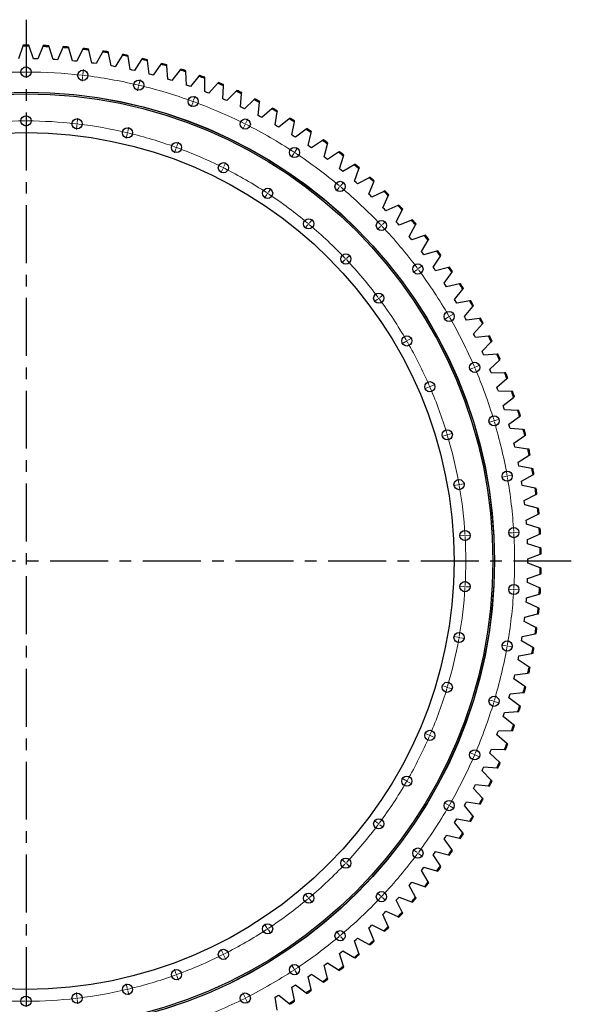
# Model space of a CAD drawing. Header units: millimetres. Extents: x 815 to 21680, y 64151 to 79763.
# Tile 3 of 18: x 5343 to 7460, y 66713 to 70488. Entities that reach past the tile are written whole.
import ezdxf

# ---------------------------------------------------------------- set-up
doc = ezdxf.new("R2010")
doc.units = ezdxf.units.MM
doc.header["$LTSCALE"] = 100
doc.linetypes.add('CENTER', pattern=[10.16, 6.35, -1.27, 1.27, -1.27])

msp = doc.modelspace()

# ---------------------------------------------------------------- linework, layer by layer
at = {"linetype": 'CENTER', "ltscale": 0.35}
for p, q in [((5367.5, 70487.9), (5367.5, 66336.8)), ((7460.2, 68412.3), (3274.8, 68412.3))]:
    msp.add_line(p, q, dxfattribs=at)
at = {"color": 7, "linetype": 'Continuous', "lineweight": 25}
for p, q in [((5355.6, 70385.9), (5338.3, 70338.2)), ((5357.1, 70389.9), (5355.6, 70385.9)), ((5379.4, 70385.9), (5377.9, 70389.9)), ((5396.7, 70338.2), (5379.4, 70385.9)), ((5432.2, 70384.9), (5413, 70337.8)), ((5433.8, 70388.8), (5432.2, 70384.9)), ((5455.9, 70383.9), (5454.6, 70388)), ((5471.3, 70335.6), (5455.9, 70383.9)), ((5508.6, 70380.9), (5487.7, 70334.6)), ((5510.3, 70384.8), (5508.6, 70380.9)), ((5532.3, 70379), (5531.2, 70383.1)), ((5545.8, 70330.1), (5532.3, 70379)), ((5584.8, 70373.9), (5562.1, 70328.5)), ((5586.7, 70377.7), (5584.8, 70373.9)), ((5608.4, 70371.2), (5607.4, 70375.3)), ((5620.1, 70321.8), (5608.4, 70371.2)), ((5662.8, 70367.8), (5660.7, 70364)), ((5404.9, 70338), (5396.7, 70338.2)), ((5413, 70337.8), (5404.9, 70338)), ((5479.5, 70335.1), (5471.3, 70335.6)), ((5487.7, 70334.6), (5479.5, 70335.1)), ((5554, 70329.3), (5545.8, 70330.1)), ((5562.1, 70328.5), (5554, 70329.3)), ((5660.7, 70364), (5636.3, 70319.5)), ((5684.2, 70360.3), (5683.4, 70364.5)), ((5693.9, 70310.5), (5684.2, 70360.3)), ((5736.2, 70351.2), (5710, 70307.7)), ((5738.4, 70354.8), (5736.2, 70351.2)), ((5759.5, 70346.6), (5758.8, 70350.8)), ((5767.3, 70296.4), (5759.5, 70346.6)), ((5811.1, 70335.4), (5783.2, 70293)), ((5813.4, 70339), (5811.1, 70335.4)), ((5834.2, 70329.9), (5833.7, 70334.2)), ((5840, 70279.5), (5834.2, 70329.9)), ((5628.2, 70320.7), (5620.1, 70321.8)), ((5636.3, 70319.5), (5628.2, 70320.7)), ((5702, 70309.1), (5693.9, 70310.5)), ((5710, 70307.7), (5702, 70309.1)), ((5775.3, 70294.7), (5767.3, 70296.4)), ((5783.2, 70293), (5775.3, 70294.7)), ((5885.3, 70316.8), (5855.9, 70275.4)), ((5887.8, 70320.3), (5885.3, 70316.8)), ((5908.2, 70310.4), (5907.9, 70314.7)), ((5912.1, 70259.8), (5908.2, 70310.4)), ((5958.8, 70295.3), (5927.7, 70255.1)), ((5961.4, 70298.6), (5958.8, 70295.3)), ((5981.4, 70288), (5981.2, 70292.3)), ((5847.9, 70277.5), (5840, 70279.5)), ((5855.9, 70275.4), (5847.9, 70277.5)), ((5919.9, 70257.5), (5912.1, 70259.8)), ((5927.7, 70255.1), (5919.9, 70257.5)), ((5983.3, 70237.3), (5981.4, 70288)), ((6031.3, 70270.9), (5998.8, 70232)), ((6034.1, 70274.2), (6031.3, 70270.9)), ((6053.6, 70212), (6053.7, 70262.8)), ((6053.7, 70262.8), (6053.7, 70267.1)), ((5991, 70234.7), (5983.3, 70237.3)), ((5998.8, 70232), (5991, 70234.7)), ((6102.9, 70243.8), (6068.8, 70206.2)), ((6105.8, 70247), (6102.9, 70243.8)), ((6122.9, 70184.1), (6124.9, 70234.8)), ((6124.9, 70234.8), (6125.1, 70239.1)), ((6176.3, 70217), (6173.4, 70213.9)), ((6061.2, 70209.1), (6053.6, 70212)), ((6068.8, 70206.2), (6061.2, 70209.1)), ((6130.4, 70180.9), (6122.9, 70184.1)), ((6137.9, 70177.6), (6130.4, 70180.9)), ((6173.4, 70213.9), (6137.9, 70177.6)), ((6191, 70153.5), (6195, 70204.1)), ((6195, 70204.1), (6195.3, 70208.3)), ((6242.6, 70181.3), (6205.7, 70146.4)), ((6245.7, 70184.2), (6242.6, 70181.3)), ((6198.4, 70150), (6191, 70153.5)), ((6205.7, 70146.4), (6198.4, 70150)), ((6257.9, 70120.2), (6263.9, 70170.6)), ((6263.9, 70170.6), (6264.4, 70174.9)), ((6310.5, 70146), (6272.4, 70112.6)), ((6313.8, 70148.8), (6310.5, 70146)), ((6265.1, 70116.4), (6257.9, 70120.2)), ((6272.4, 70112.6), (6265.1, 70116.4)), ((6323.4, 70084.4), (6331.4, 70134.6)), ((6331.4, 70134.6), (6332, 70138.8)), ((6377.1, 70108.2), (6337.6, 70076.2)), ((6380.4, 70110.8), (6377.1, 70108.2)), ((6330.5, 70080.3), (6323.4, 70084.4)), ((6337.6, 70076.2), (6330.5, 70080.3)), ((6387.6, 70046.1), (6397.4, 70095.9)), ((6397.4, 70095.9), (6398.2, 70100.1)), ((6442.1, 70067.7), (6401.4, 70037.4)), ((6445.5, 70070.3), (6442.1, 70067.7)), ((6394.5, 70041.7), (6387.6, 70046.1)), ((6401.4, 70037.4), (6394.5, 70041.7)), ((6450.1, 70005.3), (6461.9, 70054.7)), ((6461.9, 70054.7), (6462.9, 70058.8)), ((6509, 70027.2), (6505.4, 70024.8)), ((6456.9, 70000.7), (6450.1, 70005.3)), ((6463.6, 69996.1), (6456.9, 70000.7)), ((6505.4, 70024.8), (6463.6, 69996.1)), ((6511.1, 69962.1), (6524.8, 70011)), ((6524.8, 70011), (6525.9, 70015.1)), ((6517.7, 69957.3), (6511.1, 69962.1)), ((6524.2, 69952.4), (6517.7, 69957.3)), ((6567.1, 69979.5), (6524.2, 69952.4)), ((6570.7, 69981.8), (6567.1, 69979.5)), ((6570.3, 69916.6), (6585.9, 69964.9)), ((6585.9, 69964.9), (6587.2, 69969)), ((6576.7, 69911.5), (6570.3, 69916.6)), ((6627, 69931.8), (6583.1, 69906.4)), ((6630.7, 69933.9), (6627, 69931.8)), ((6627.8, 69868.9), (6645.2, 69916.5)), ((6645.2, 69916.5), (6646.7, 69920.5)), ((6583.1, 69906.4), (6576.7, 69911.5)), ((6685, 69881.8), (6640.1, 69858.1)), ((6688.7, 69883.8), (6685, 69881.8)), ((6633.9, 69863.5), (6627.8, 69868.9)), ((6640.1, 69858.1), (6633.9, 69863.5)), ((6683.3, 69818.9), (6702.6, 69865.8)), ((6702.6, 69865.8), (6704.2, 69869.8)), ((6689.2, 69813.3), (6683.3, 69818.9)), ((6695.2, 69807.7), (6689.2, 69813.3)), ((6740.9, 69829.6), (6695.2, 69807.7)), ((6736.8, 69766.8), (6757.9, 69813)), ((6744.8, 69831.5), (6740.9, 69829.6)), ((6757.9, 69813), (6759.7, 69816.9)), ((6742.6, 69761), (6736.8, 69766.8)), ((6794.9, 69775.3), (6748.3, 69755.1)), ((6798.8, 69777), (6794.9, 69775.3)), ((6811.2, 69758), (6813.1, 69761.8)), ((6748.3, 69755.1), (6742.6, 69761)), ((6788.3, 69712.7), (6811.2, 69758)), ((6793.8, 69706.7), (6788.3, 69712.7)), ((6799.3, 69700.6), (6793.8, 69706.7)), ((6846.6, 69718.9), (6799.3, 69700.6)), ((6837.7, 69656.6), (6862.3, 69701)), ((6850.6, 69720.5), (6846.6, 69718.9)), ((6862.3, 69701), (6864.3, 69704.8)), ((6843, 69650.4), (6837.7, 69656.6)), ((6848.2, 69644.1), (6843, 69650.4)), ((6896.2, 69660.6), (6848.2, 69644.1)), ((6900.2, 69662), (6896.2, 69660.6)), ((6884.8, 69598.7), (6911.1, 69642.1)), ((6911.1, 69642.1), (6913.3, 69645.7)), ((6889.8, 69592.2), (6884.8, 69598.7)), ((6894.8, 69585.8), (6889.8, 69592.2)), ((6943.4, 69600.4), (6894.8, 69585.8)), ((6929.7, 69539), (6957.6, 69581.3)), ((6947.5, 69601.6), (6943.4, 69600.4)), ((6957.6, 69581.3), (6960, 69584.9)), ((6934.5, 69532.3), (6929.7, 69539)), ((6988.3, 69538.4), (6939.2, 69525.6)), ((6992.5, 69539.5), (6988.3, 69538.4)), ((6939.2, 69525.6), (6934.5, 69532.3)), ((6972.2, 69477.5), (7001.8, 69518.8)), ((7001.8, 69518.8), (7004.3, 69522.2)), ((6976.7, 69470.7), (6972.2, 69477.5)), ((6981.2, 69463.9), (6976.7, 69470.7)), ((7030.8, 69474.7), (6981.2, 69463.9)), ((7034.9, 69475.6), (7030.8, 69474.7)), ((7012.3, 69414.5), (7043.4, 69454.6)), ((7043.4, 69454.6), (7046.1, 69457.9)), ((7016.5, 69407.5), (7012.3, 69414.5)), ((7020.7, 69400.5), (7016.5, 69407.5)), ((7070.7, 69409.4), (7020.7, 69400.5)), ((7049.9, 69350), (7082.6, 69388.8)), ((7074.9, 69410.1), (7070.7, 69409.4)), ((7082.6, 69388.8), (7085.3, 69392.1)), ((7053.9, 69342.8), (7049.9, 69350)), ((7057.8, 69335.7), (7053.9, 69342.8)), ((7108.1, 69342.6), (7057.8, 69335.7)), ((7085, 69284), (7119.2, 69321.6)), ((7112.3, 69343.2), (7108.1, 69342.6)), ((7119.2, 69321.6), (7122, 69324.7)), ((7088.7, 69276.7), (7085, 69284)), ((7092.3, 69269.4), (7088.7, 69276.7)), ((7142.9, 69274.4), (7092.3, 69269.4)), ((7147.1, 69274.8), (7142.9, 69274.4)), ((7117.5, 69216.8), (7153.1, 69253)), ((7153.1, 69253), (7156.1, 69256)), ((7120.9, 69209.3), (7117.5, 69216.8)), ((7124.3, 69201.9), (7120.9, 69209.3)), ((7175, 69204.9), (7124.3, 69201.9)), ((7179.2, 69205.2), (7175, 69204.9)), ((7147.4, 69148.3), (7184.4, 69183.1)), ((7184.4, 69183.1), (7187.5, 69186)), ((7150.5, 69140.8), (7147.4, 69148.3)), ((7153.6, 69133.2), (7150.5, 69140.8)), ((7204.3, 69134.2), (7153.6, 69133.2)), ((7208.6, 69134.3), (7204.3, 69134.2)), ((7174.6, 69078.8), (7212.9, 69112.1)), ((7212.9, 69112.1), (7216.1, 69114.9)), ((7177.4, 69071.1), (7174.6, 69078.8)), ((7180.2, 69063.4), (7177.4, 69071.1)), ((7230.9, 69062.5), (7180.2, 69063.4)), ((7235.2, 69062.4), (7230.9, 69062.5)), ((7199.1, 69008.2), (7238.6, 69040)), ((7201.6, 69000.4), (7199.1, 69008.2)), ((7238.6, 69040), (7242, 69042.7)), ((7204.1, 68992.6), (7201.6, 69000.4)), ((7254.7, 68989.7), (7204.1, 68992.6)), ((7259, 68989.5), (7254.7, 68989.7)), ((7261.6, 68967), (7265, 68969.5)), ((7220.8, 68936.7), (7261.6, 68967)), ((7223, 68928.8), (7220.8, 68936.7)), ((7225.2, 68921), (7223, 68928.8)), ((7275.7, 68916.1), (7225.2, 68921)), ((7280, 68915.7), (7275.7, 68916.1)), ((7281.6, 68893.1), (7285.2, 68895.5)), ((7239.7, 68864.5), (7281.6, 68893.1)), ((7241.6, 68856.5), (7239.7, 68864.5)), ((7243.5, 68848.5), (7241.6, 68856.5)), ((7293.8, 68841.8), (7243.5, 68848.5)), ((7255.9, 68791.5), (7298.9, 68818.5)), ((7298, 68841.2), (7293.8, 68841.8)), ((7298.9, 68818.5), (7302.5, 68820.8)), ((7257.5, 68783.5), (7255.9, 68791.5)), ((7259, 68775.5), (7257.5, 68783.5)), ((7309, 68766.7), (7259, 68775.5)), ((7269.2, 68718), (7313.1, 68743.3)), ((7313.2, 68766), (7309, 68766.7)), ((7313.1, 68743.3), (7316.8, 68745.4)), ((7270.4, 68709.9), (7269.2, 68718)), ((7271.7, 68701.9), (7270.4, 68709.9)), ((7321.3, 68691.2), (7271.7, 68701.9)), ((7279.6, 68644), (7324.5, 68667.6)), ((7325.5, 68690.3), (7321.3, 68691.2)), ((7324.5, 68667.6), (7328.3, 68669.6)), ((7280.5, 68635.9), (7279.6, 68644)), ((7281.5, 68627.8), (7280.5, 68635.9)), ((7330.6, 68615.2), (7281.5, 68627.8)), ((7287.1, 68569.7), (7332.9, 68591.6)), ((7334.8, 68614.2), (7330.6, 68615.2)), ((7332.9, 68591.6), (7336.8, 68593.4)), ((7287.8, 68561.6), (7287.1, 68569.7)), ((7288.4, 68553.4), (7287.8, 68561.6)), ((7337, 68538.9), (7288.4, 68553.4)), ((7341.1, 68537.7), (7337, 68538.9)), ((7338.4, 68515.2), (7342.3, 68516.9)), ((7291.8, 68495.2), (7338.4, 68515.2)), ((7292.1, 68487), (7291.8, 68495.2)), ((7292.4, 68478.8), (7292.1, 68487)), ((7340.5, 68462.5), (7292.4, 68478.8)), ((7344.5, 68461.1), (7340.5, 68462.5)), ((7340.9, 68438.7), (7344.9, 68440.2)), ((7293.5, 68420.5), (7340.9, 68438.7)), ((7293.6, 68412.3), (7293.5, 68420.5)), ((7293.5, 68404.1), (7293.6, 68412.3)), ((7340.9, 68385.9), (7293.5, 68404.1)), ((7344.9, 68384.4), (7340.9, 68385.9)), ((7291.8, 68329.5), (7292.1, 68337.6)), ((7338.4, 68309.4), (7291.8, 68329.5)), ((7292.1, 68337.6), (7292.4, 68345.8)), ((7292.4, 68345.8), (7340.5, 68362.2)), ((7340.5, 68362.2), (7344.5, 68363.5)), ((7342.3, 68307.8), (7338.4, 68309.4)), ((7287.1, 68254.9), (7287.8, 68263.1)), ((7332.9, 68233.1), (7287.1, 68254.9)), ((7287.8, 68263.1), (7288.4, 68271.2)), ((7288.4, 68271.2), (7337, 68285.7)), ((7337, 68285.7), (7341.1, 68286.9)), ((7336.8, 68231.3), (7332.9, 68233.1)), ((7279.6, 68180.6), (7280.5, 68188.7)), ((7324.5, 68157), (7279.6, 68180.6)), ((7280.5, 68188.7), (7281.5, 68196.8)), ((7281.5, 68196.8), (7330.6, 68209.4)), ((7330.6, 68209.4), (7334.8, 68210.5)), ((7328.3, 68155), (7324.5, 68157)), ((7269.2, 68106.6), (7270.4, 68114.7)), ((7313.1, 68081.3), (7269.2, 68106.6)), ((7270.4, 68114.7), (7271.7, 68122.8)), ((7271.7, 68122.8), (7321.3, 68133.5)), ((7321.3, 68133.5), (7325.5, 68134.4)), ((7316.8, 68079.2), (7313.1, 68081.3)), ((7255.9, 68033.1), (7257.5, 68041.1)), ((7298.9, 68006.1), (7255.9, 68033.1)), ((7257.5, 68041.1), (7259, 68049.2)), ((7259, 68049.2), (7309, 68057.9)), ((7309, 68057.9), (7313.2, 68058.6)), ((7302.5, 68003.9), (7298.9, 68006.1)), ((7239.7, 67960.2), (7241.6, 67968.1)), ((7281.6, 67931.5), (7239.7, 67960.2)), ((7241.6, 67968.1), (7243.5, 67976.1)), ((7243.5, 67976.1), (7293.8, 67982.9)), ((7293.8, 67982.9), (7298, 67983.5)), ((7285.2, 67929.1), (7281.6, 67931.5)), ((7220.8, 67887.9), (7223, 67895.8)), ((7261.6, 67857.7), (7220.8, 67887.9)), ((7223, 67895.8), (7225.2, 67903.7)), ((7225.2, 67903.7), (7275.7, 67908.5)), ((7275.7, 67908.5), (7280, 67908.9)), ((7265, 67855.1), (7261.6, 67857.7)), ((7199.1, 67816.5), (7201.6, 67824.2)), ((7238.6, 67784.7), (7199.1, 67816.5)), ((7201.6, 67824.2), (7204.1, 67832)), ((7204.1, 67832), (7254.7, 67834.9)), ((7254.7, 67834.9), (7259, 67835.2)), ((7177.4, 67753.6), (7180.2, 67761.3)), ((7180.2, 67761.3), (7230.9, 67762.2)), ((7230.9, 67762.2), (7235.2, 67762.2)), ((7242, 67782), (7238.6, 67784.7)), ((7174.6, 67745.9), (7177.4, 67753.6)), ((7212.9, 67712.6), (7174.6, 67745.9)), ((7150.5, 67683.9), (7153.6, 67691.5)), ((7153.6, 67691.5), (7204.3, 67690.4)), ((7204.3, 67690.4), (7208.6, 67690.3)), ((7216.1, 67709.8), (7212.9, 67712.6)), ((7147.4, 67676.3), (7150.5, 67683.9)), ((7184.4, 67641.5), (7147.4, 67676.3)), ((7117.5, 67607.9), (7120.9, 67615.3)), ((7120.9, 67615.3), (7124.3, 67622.8)), ((7124.3, 67622.8), (7175, 67619.7)), ((7175, 67619.7), (7179.2, 67619.5)), ((7187.5, 67638.6), (7184.4, 67641.5)), ((7153.1, 67571.7), (7117.5, 67607.9)), ((7085, 67540.6), (7088.7, 67547.9)), ((7119.2, 67503.1), (7085, 67540.6)), ((7088.7, 67547.9), (7092.3, 67555.2)), ((7092.3, 67555.2), (7142.9, 67550.2)), ((7142.9, 67550.2), (7147.1, 67549.8)), ((7156.1, 67568.6), (7153.1, 67571.7)), ((7122, 67499.9), (7119.2, 67503.1)), ((7049.9, 67474.7), (7053.9, 67481.8)), ((7082.6, 67435.8), (7049.9, 67474.7)), ((7053.9, 67481.8), (7057.8, 67489)), ((7057.8, 67489), (7108.1, 67482)), ((7108.1, 67482), (7112.3, 67481.5)), ((7016.5, 67417.1), (7020.7, 67424.1)), ((7020.7, 67424.1), (7070.7, 67415.2)), ((7085.3, 67432.6), (7082.6, 67435.8)), ((7012.3, 67410.1), (7016.5, 67417.1)), ((7043.4, 67370.1), (7012.3, 67410.1)), ((7070.7, 67415.2), (7074.9, 67414.5)), ((6972.2, 67347.1), (6976.7, 67353.9)), ((7001.8, 67305.9), (6972.2, 67347.1)), ((6976.7, 67353.9), (6981.2, 67360.8)), ((6981.2, 67360.8), (7030.8, 67350)), ((7030.8, 67350), (7034.9, 67349)), ((7046.1, 67366.7), (7043.4, 67370.1)), ((6929.7, 67285.7), (6934.5, 67292.3)), ((6957.6, 67243.3), (6929.7, 67285.7)), ((6934.5, 67292.3), (6939.2, 67299)), ((6939.2, 67299), (6988.3, 67286.3)), ((6988.3, 67286.3), (6992.5, 67285.2)), ((7004.3, 67302.4), (7001.8, 67305.9)), ((6884.8, 67226), (6889.8, 67232.4)), ((6889.8, 67232.4), (6894.8, 67238.9)), ((6894.8, 67238.9), (6943.4, 67224.3)), ((6960, 67239.8), (6957.6, 67243.3)), ((6911.1, 67182.5), (6884.8, 67226)), ((6943.4, 67224.3), (6947.5, 67223)), ((6837.7, 67168), (6843, 67174.3)), ((6862.3, 67123.6), (6837.7, 67168)), ((6843, 67174.3), (6848.2, 67180.6)), ((6848.2, 67180.6), (6896.2, 67164)), ((6896.2, 67164), (6900.2, 67162.7)), ((6913.3, 67178.9), (6911.1, 67182.5)), ((6793.8, 67118), (6799.3, 67124.1)), ((6799.3, 67124.1), (6846.6, 67105.7)), ((6864.3, 67119.9), (6862.3, 67123.6)), ((6788.3, 67112), (6793.8, 67118)), ((6811.2, 67066.6), (6788.3, 67112)), ((6846.6, 67105.7), (6850.6, 67104.2)), ((6736.8, 67057.8), (6742.6, 67063.7)), ((6757.9, 67011.7), (6736.8, 67057.8)), ((6742.6, 67063.7), (6748.3, 67069.5)), ((6748.3, 67069.5), (6794.9, 67049.3)), ((6794.9, 67049.3), (6798.8, 67047.6)), ((6813.1, 67062.8), (6811.2, 67066.6)), ((6683.3, 67005.8), (6689.2, 67011.4)), ((6702.6, 66958.8), (6683.3, 67005.8)), ((6689.2, 67011.4), (6695.2, 67017)), ((6695.2, 67017), (6740.9, 66995)), ((6759.7, 67007.8), (6757.9, 67011.7)), ((6740.9, 66995), (6744.8, 66993.2)), ((6627.8, 66955.8), (6633.9, 66961.2)), ((6645.2, 66908.1), (6627.8, 66955.8)), ((6633.9, 66961.2), (6640.1, 66966.6)), ((6640.1, 66966.6), (6685, 66942.8)), ((6685, 66942.8), (6688.7, 66940.8)), ((6704.2, 66954.9), (6702.6, 66958.8)), ((6570.3, 66908), (6576.7, 66913.1)), ((6585.9, 66859.7), (6570.3, 66908)), ((6576.7, 66913.1), (6583.1, 66918.3)), ((6583.1, 66918.3), (6627, 66892.8)), ((6627, 66892.8), (6630.7, 66890.7)), ((6646.7, 66904.1), (6645.2, 66908.1)), ((6511.1, 66862.5), (6517.7, 66867.4)), ((6524.8, 66813.6), (6511.1, 66862.5)), ((6517.7, 66867.4), (6524.2, 66872.3)), ((6524.2, 66872.3), (6567.1, 66845.2)), ((6587.2, 66855.7), (6585.9, 66859.7)), ((6450.1, 66819.3), (6456.9, 66823.9)), ((6461.9, 66770), (6450.1, 66819.3)), ((6456.9, 66823.9), (6463.6, 66828.6)), ((6463.6, 66828.6), (6505.4, 66799.8)), ((6567.1, 66845.2), (6570.7, 66842.9)), ((6387.6, 66778.6), (6394.5, 66782.9)), ((6394.5, 66782.9), (6401.4, 66787.3)), ((6401.4, 66787.3), (6442.1, 66756.9)), ((6505.4, 66799.8), (6509, 66797.4)), ((6525.9, 66809.5), (6524.8, 66813.6)), ((6323.4, 66740.2), (6330.5, 66744.3)), ((6330.5, 66744.3), (6337.6, 66748.4)), ((6337.6, 66748.4), (6377.1, 66716.5)), ((6397.4, 66728.8), (6387.6, 66778.6)), ((6442.1, 66756.9), (6445.5, 66754.4)), ((6462.9, 66765.8), (6461.9, 66770)), ((6331.4, 66690.1), (6323.4, 66740.2)), ((6377.1, 66716.5), (6380.4, 66713.8)), ((6398.2, 66724.6), (6397.4, 66728.8))]:
    msp.add_line(p, q, dxfattribs=at)
at = {"color": 0, "linetype": 'Continuous', "lineweight": 18}
for p, q in [((5367.5, 70292.3), (5367.5, 70309.3)), ((5585.8, 70279.6), (5587.7, 70296.5)), ((5367.5, 70287.3), (5367.5, 70289.8)), ((5367.5, 70287.3), (5367.5, 70284.8)), ((5367.5, 70282.3), (5367.5, 70265.3)), ((5584.6, 70269.7), (5582.6, 70252.8)), ((5585.2, 70274.6), (5584.9, 70272.2)), ((5585.2, 70274.6), (5585.5, 70277.1)), ((5801.1, 70241.6), (5805, 70258.2)), ((5798.8, 70231.9), (5794.8, 70215.4)), ((5799.9, 70236.8), (5799.3, 70234.4)), ((5799.9, 70236.8), (5800.5, 70239.2)), ((6010.5, 70178.9), (6016.3, 70194.9)), ((6007.1, 70169.5), (6001.3, 70153.6)), ((6008.8, 70174.2), (6007.9, 70171.9)), ((6008.8, 70174.2), (6009.6, 70176.6)), ((5367.5, 70104.8), (5367.5, 70121.8)), ((5367.5, 70099.8), (5367.5, 70102.3)), ((5564, 70093.4), (5566, 70110.3)), ((6211.2, 70092.4), (6218.9, 70107.5)), ((5367.5, 70099.8), (5367.5, 70097.3)), ((5367.5, 70094.8), (5367.5, 70077.8)), ((5562.8, 70083.4), (5560.9, 70066.6)), ((5563.4, 70088.4), (5563.1, 70085.9)), ((5563.4, 70088.4), (5563.7, 70090.9)), ((5757.8, 70059.2), (5761.7, 70075.7)), ((6206.8, 70083.4), (6199.1, 70068.2)), ((6209, 70087.9), (6207.9, 70085.7)), ((6209, 70087.9), (6210.1, 70090.1)), ((5755.5, 70049.5), (5751.6, 70032.9)), ((5756.7, 70054.3), (5756.1, 70051.9)), ((5756.7, 70054.3), (5757.2, 70056.8)), ((5943, 69993.4), (5937.1, 69977.4)), ((5944.7, 69998.1), (5943.8, 69995.7)), ((5944.7, 69998.1), (5945.5, 70000.4)), ((5946.4, 70002.8), (5952.2, 70018.7)), ((6400.6, 69983), (6409.9, 69997.2)), ((6395.1, 69974.7), (6385.7, 69960.5)), ((6397.8, 69978.9), (6396.5, 69976.8)), ((6397.8, 69978.9), (6399.2, 69981)), ((6122.6, 69915.9), (6115, 69900.7)), ((6124.9, 69920.3), (6123.7, 69918.1)), ((6124.9, 69920.3), (6126, 69922.6)), ((6127.1, 69924.8), (6134.7, 69940)), ((6297.5, 69826.4), (6306.9, 69840.6)), ((6569.5, 69844.8), (6558.6, 69831.8)), ((6572.7, 69848.7), (6571.1, 69846.7)), ((6572.7, 69848.7), (6574.3, 69850.6)), ((6575.9, 69852.5), (6586.9, 69865.5)), ((6292.1, 69818), (6282.7, 69803.8)), ((6294.8, 69822.2), (6293.4, 69820.1)), ((6294.8, 69822.2), (6296.2, 69824.3)), ((6449, 69701.2), (6438.1, 69688.2)), ((6452.2, 69705), (6450.6, 69703.1)), ((6452.2, 69705), (6453.8, 69706.9)), ((6455.4, 69708.9), (6466.3, 69721.9)), ((6727.7, 69695.6), (6715.3, 69683.9)), ((6731.3, 69699), (6729.5, 69697.3)), ((6731.3, 69699), (6733.1, 69700.7)), ((6735, 69702.5), (6747.3, 69714.1)), ((6598.6, 69573.8), (6610.9, 69585.5)), ((6591.3, 69566.9), (6578.9, 69555.3)), ((6594.9, 69570.4), (6593.1, 69568.6)), ((6594.9, 69570.4), (6596.8, 69572.1)), ((6875.5, 69535), (6889.1, 69545.1)), ((6867.5, 69529), (6853.8, 69518.9)), ((6871.5, 69532), (6869.5, 69530.5)), ((6871.5, 69532), (6873.5, 69533.5)), ((6725.1, 69423), (6738.7, 69433.2)), ((6717.1, 69417), (6703.4, 69406.9)), ((6721.1, 69420), (6719.1, 69418.5)), ((6721.1, 69420), (6723.1, 69421.5)), ((6987, 69347.3), (6972.2, 69338.8)), ((6991.3, 69349.8), (6989.1, 69348.6)), ((6991.3, 69349.8), (6993.5, 69351.1)), ((6995.6, 69352.3), (7010.4, 69360.8)), ((6824.6, 69253.6), (6809.9, 69245.1)), ((6828.9, 69256.1), (6826.8, 69254.8)), ((6828.9, 69256.1), (6831.1, 69257.3)), ((6833.3, 69258.6), (6848, 69267.1)), ((7093.7, 69157), (7109.4, 69163.7)), ((7084.6, 69153), (7069, 69146.3)), ((7089.2, 69155), (7086.9, 69154)), ((7089.2, 69155), (7091.5, 69156)), ((6921.6, 69082.7), (6937.2, 69089.4)), ((6912.4, 69078.7), (6896.8, 69072)), ((6917, 69080.7), (6914.7, 69079.7)), ((6917, 69080.7), (6919.3, 69081.7)), ((7158.9, 68948.6), (7142.7, 68943.8)), ((7163.7, 68950.1), (7161.3, 68949.4)), ((7163.7, 68950.1), (7166.1, 68950.8)), ((7168.5, 68951.5), (7184.8, 68956.4)), ((6979.3, 68894.9), (6963, 68890)), ((6984.1, 68896.3), (6981.7, 68895.6)), ((6984.1, 68896.3), (6986.5, 68897)), ((6988.9, 68897.7), (7005.2, 68902.6)), ((7024.4, 68704.5), (7007.7, 68701.5)), ((7029.4, 68705.4), (7026.9, 68704.9)), ((7029.4, 68705.4), (7031.8, 68705.8)), ((7034.3, 68706.2), (7051, 68709.2)), ((7209.1, 68737), (7192.4, 68734.1)), ((7214, 68737.9), (7211.6, 68737.5)), ((7214, 68737.9), (7216.5, 68738.3)), ((7218.9, 68738.8), (7235.7, 68741.7)), ((7234.3, 68521.1), (7217.4, 68520.1)), ((7239.3, 68521.3), (7236.8, 68521.2)), ((7239.3, 68521.3), (7241.8, 68521.5)), ((7244.3, 68521.6), (7261.3, 68522.6)), ((7047.2, 68510.2), (7030.2, 68509.2)), ((7052.1, 68510.4), (7049.7, 68510.3)), ((7052.1, 68510.4), (7054.6, 68510.6)), ((7057.1, 68510.7), (7074.1, 68511.7)), ((7047.2, 68314.5), (7030.2, 68315.5)), ((7052.1, 68314.2), (7049.7, 68314.3)), ((7052.1, 68314.2), (7054.6, 68314.1)), ((7057.1, 68313.9), (7074.1, 68312.9)), ((7234.3, 68303.6), (7217.4, 68304.6)), ((7239.3, 68303.3), (7236.8, 68303.4)), ((7239.3, 68303.3), (7241.8, 68303.2)), ((7244.3, 68303), (7261.3, 68302)), ((7024.4, 68120.2), (7007.7, 68123.1)), ((7029.4, 68119.3), (7026.9, 68119.7)), ((7029.4, 68119.3), (7031.8, 68118.9)), ((7034.3, 68118.4), (7051, 68115.5)), ((7209.1, 68087.6), (7192.4, 68090.6)), ((7214, 68086.7), (7211.6, 68087.2)), ((7214, 68086.7), (7216.5, 68086.3)), ((7218.9, 68085.9), (7235.7, 68082.9)), ((6979.3, 67929.8), (6963, 67934.7)), ((6984.1, 67928.3), (6981.7, 67929.1)), ((6984.1, 67928.3), (6986.5, 67927.6)), ((6988.9, 67926.9), (7005.2, 67922)), ((7158.9, 67876), (7142.7, 67880.9)), ((7163.7, 67874.6), (7161.3, 67875.3)), ((7163.7, 67874.6), (7166.1, 67873.9)), ((7168.5, 67873.1), (7184.8, 67868.3)), ((6912.4, 67745.9), (6896.8, 67752.7)), ((6917, 67743.9), (6914.7, 67744.9)), ((6917, 67743.9), (6919.3, 67742.9)), ((6921.6, 67742), (6937.2, 67735.2)), ((7084.6, 67671.7), (7069, 67678.4)), ((7089.2, 67669.7), (7086.9, 67670.7)), ((7089.2, 67669.7), (7091.5, 67668.7)), ((7093.7, 67667.7), (7109.4, 67661)), ((6824.6, 67571.1), (6809.9, 67579.6)), ((6828.9, 67568.6), (6826.8, 67569.8)), ((6828.9, 67568.6), (6831.1, 67567.3)), ((6833.3, 67566.1), (6848, 67557.6)), ((6987, 67477.3), (6972.2, 67485.8)), ((6991.3, 67474.8), (6989.1, 67476.1)), ((6991.3, 67474.8), (6993.5, 67473.6)), ((6995.6, 67472.3), (7010.4, 67463.8)), ((6717.1, 67407.6), (6703.4, 67417.8)), ((6721.1, 67404.6), (6719.1, 67406.1)), ((6721.1, 67404.6), (6723.1, 67403.1)), ((6725.1, 67401.6), (6738.7, 67391.5)), ((6867.5, 67295.6), (6853.8, 67305.8)), ((6871.5, 67292.7), (6869.5, 67294.1)), ((6871.5, 67292.7), (6873.5, 67291.2)), ((6875.5, 67289.7), (6889.1, 67279.5)), ((6591.3, 67257.7), (6578.9, 67269.4)), ((6594.9, 67254.3), (6593.1, 67256)), ((6594.9, 67254.3), (6596.8, 67252.6)), ((6598.6, 67250.9), (6610.9, 67239.2)), ((6449, 67123.5), (6438.1, 67136.5)), ((6452.2, 67119.6), (6450.6, 67121.5)), ((6452.2, 67119.6), (6453.8, 67117.7)), ((6727.7, 67129.1), (6715.3, 67140.7)), ((6731.3, 67125.6), (6729.5, 67127.3)), ((6731.3, 67125.6), (6733.1, 67123.9)), ((6735, 67122.2), (6747.3, 67110.5)), ((6455.4, 67115.8), (6466.3, 67102.8)), ((6292.1, 67006.6), (6282.7, 67020.8)), ((6294.8, 67002.4), (6293.4, 67004.5)), ((6294.8, 67002.4), (6296.2, 67000.3)), ((6297.5, 66998.3), (6306.9, 66984.1)), ((6569.5, 66979.8), (6558.6, 66992.8)), ((6572.7, 66976), (6571.1, 66977.9)), ((6572.7, 66976), (6574.3, 66974.1)), ((6575.9, 66972.2), (6586.9, 66959.1)), ((6122.6, 66908.8), (6115, 66924)), ((6124.9, 66904.3), (6123.7, 66906.6)), ((6124.9, 66904.3), (6126, 66902.1)), ((6127.1, 66899.9), (6134.7, 66884.7)), ((6395.1, 66850), (6385.7, 66864.2)), ((5943, 66831.3), (5937.1, 66847.3)), ((5944.7, 66826.6), (5943.8, 66828.9)), ((5944.7, 66826.6), (5945.5, 66824.2)), ((5946.4, 66821.9), (5952.2, 66805.9)), ((6397.8, 66845.8), (6396.5, 66847.9)), ((6397.8, 66845.8), (6399.2, 66843.7)), ((6400.6, 66841.6), (6409.9, 66827.4)), ((5755.5, 66775.2), (5751.6, 66791.7)), ((5367.5, 66729.8), (5367.5, 66746.8)), ((5562.8, 66741.2), (5560.9, 66758.1)), ((5756.7, 66770.3), (5756.1, 66772.7)), ((5756.7, 66770.3), (5757.2, 66767.9)), ((5757.8, 66765.4), (5761.7, 66748.9)), ((6206.8, 66741.2), (6199.1, 66756.4)), ((5367.5, 66724.8), (5367.5, 66727.3)), ((5367.5, 66724.8), (5367.5, 66722.3)), ((5367.5, 66719.8), (5367.5, 66702.8)), ((5563.4, 66736.2), (5563.1, 66738.7)), ((5563.4, 66736.2), (5563.7, 66733.8)), ((5564, 66731.3), (5566, 66714.4)), ((6209, 66736.8), (6207.9, 66739)), ((6209, 66736.8), (6210.1, 66734.5)), ((6211.2, 66732.3), (6218.9, 66717.1))]:
    msp.add_line(p, q, dxfattribs=at)
at = {"color": 7, "linetype": 'Continuous', "lineweight": 25}
for centre, radius in [((5367.5, 70287.3), 19.5), ((5585.2, 70274.6), 19.5), ((5799.9, 70236.8), 19.5), ((5367.5, 68412.3), 1798), ((5367.5, 68412.3), 1797.5), ((5367.5, 68412.3), 1791.5), ((6008.8, 70174.2), 19.5), ((5367.5, 70099.8), 19.5), ((5563.4, 70088.4), 19.5), ((6209, 70087.9), 19.5), ((5756.7, 70054.3), 19.5), ((5367.5, 68412.3), 1642.5), ((5944.7, 69998.1), 19.5), ((6397.8, 69978.9), 19.5), ((6124.9, 69920.3), 19.5), ((6294.8, 69822.2), 19.5), ((6572.7, 69848.7), 19.5), ((6452.2, 69705), 19.5), ((6731.3, 69699), 19.5), ((6594.9, 69570.4), 19.5), ((6871.5, 69532), 19.5), ((6721.1, 69420), 19.5), ((6991.3, 69349.8), 19.5), ((6828.9, 69256.1), 19.5), ((7089.2, 69155), 19.5), ((6917, 69080.7), 19.5), ((7163.7, 68950.1), 19.5), ((6984.1, 68896.3), 19.5), ((7214, 68737.9), 19.5), ((7029.4, 68705.4), 19.5), ((7052.1, 68510.4), 19.5), ((7239.3, 68521.3), 19.5), ((7052.1, 68314.2), 19.5), ((7239.3, 68303.3), 19.5), ((7029.4, 68119.3), 19.5), ((7214, 68086.7), 19.5), ((6984.1, 67928.3), 19.5), ((7163.7, 67874.6), 19.5), ((6917, 67743.9), 19.5), ((7089.2, 67669.7), 19.5), ((6828.9, 67568.6), 19.5), ((6991.3, 67474.8), 19.5), ((6721.1, 67404.6), 19.5), ((6871.5, 67292.7), 19.5), ((6594.9, 67254.3), 19.5), ((6452.2, 67119.6), 19.5), ((6731.3, 67125.6), 19.5), ((6294.8, 67002.4), 19.5), ((6572.7, 66976), 19.5), ((6124.9, 66904.3), 19.5), ((6397.8, 66845.8), 19.5), ((5944.7, 66826.6), 19.5), ((5756.7, 66770.3), 19.5), ((5367.5, 66724.8), 19.5), ((5563.4, 66736.2), 19.5), ((6209, 66736.8), 19.5)]:
    msp.add_circle(centre, radius, dxfattribs=at)
for radius, start, end in [(1973.6, 89.6549, 90.3451), (1977.6, 89.6977, 90.3023), (1973.6, 87.4327, 88.1229), (1977.6, 87.4755, 88.0801), (1973.6, 85.2105, 85.9006), (1977.6, 85.2532, 85.8579), (1973.6, 82.9883, 83.6784), (1977.6, 83.031, 83.6356), (1977.6, 80.8088, 81.4134), (1973.6, 80.766, 81.4562), (1973.6, 78.5438, 79.234), (1977.6, 78.5866, 79.1912), (1973.6, 76.3216, 77.0117), (1977.6, 76.3644, 76.969), (1973.6, 74.0994, 74.7895), (1977.6, 74.1421, 74.7468), (1973.6, 71.8771, 72.5673), (1977.6, 71.9199, 72.5245), (1973.6, 69.6549, 70.3451), (1977.6, 69.6977, 70.3023), (1973.6, 67.4327, 68.1229), (1977.6, 67.4755, 68.0801), (1977.6, 65.2532, 65.8579), (1973.6, 65.2105, 65.9006), (1973.6, 62.9883, 63.6784), (1977.6, 63.031, 63.6356), (1973.6, 60.766, 61.4562), (1977.6, 60.8088, 61.4134), (1973.6, 58.5438, 59.234), (1977.6, 58.5866, 59.1912), (1973.6, 56.3216, 57.0117), (1977.6, 56.3644, 56.969), (1977.6, 54.1421, 54.7468), (1973.6, 54.0994, 54.7895), (1973.6, 51.8771, 52.5673), (1977.6, 51.9199, 52.5245), (1973.6, 49.6549, 50.3451), (1977.6, 49.6977, 50.3023), (1973.6, 47.4327, 48.1229), (1977.6, 47.4755, 48.0801), (1973.6, 45.2105, 45.9006), (1977.6, 45.2532, 45.8579), (1973.6, 42.9883, 43.6784), (1977.6, 43.031, 43.6356), (1973.6, 40.766, 41.4562), (1977.6, 40.8088, 41.4134), (1973.6, 38.5438, 39.234), (1977.6, 38.5866, 39.1912), (1973.6, 36.3216, 37.0117), (1977.6, 36.3644, 36.969), (1973.6, 34.0994, 34.7895), (1977.6, 34.1421, 34.7468), (1973.6, 31.8771, 32.5673), (1977.6, 31.9199, 32.5245), (1973.6, 29.6549, 30.3451), (1977.6, 29.6977, 30.3023), (1973.6, 27.4327, 28.1229), (1977.6, 27.4755, 28.0801), (1973.6, 25.2105, 25.9006), (1977.6, 25.2532, 25.8579), (1973.6, 22.9883, 23.6784), (1977.6, 23.031, 23.6356), (1973.6, 20.766, 21.4562), (1977.6, 20.8088, 21.4134), (1973.6, 18.5438, 19.234), (1977.6, 18.5866, 19.1912), (1973.6, 16.3216, 17.0117), (1977.6, 16.3644, 16.969), (1973.6, 14.0994, 14.7895), (1977.6, 14.1421, 14.7468), (1973.6, 11.8771, 12.5673), (1977.6, 11.9199, 12.5245), (1973.6, 9.6549, 10.3451), (1977.6, 9.6977, 10.3023), (1973.6, 7.4327, 8.1229), (1977.6, 7.4755, 8.0801), (1973.6, 5.2105, 5.9006), (1977.6, 5.2532, 5.8579), (1973.6, 2.9883, 3.6784), (1977.6, 3.031, 3.6356), (1973.6, 0.766, 1.4562), (1977.6, 0.8088, 1.4134), (1973.6, 358.5438, 359.234), (1977.6, 358.5866, 359.1912), (1973.6, 356.3216, 357.0117), (1977.6, 356.3644, 356.969), (1973.6, 354.0994, 354.7895), (1977.6, 354.1421, 354.7468), (1973.6, 351.8771, 352.5673), (1977.6, 351.9199, 352.5245), (1973.6, 349.6549, 350.3451), (1977.6, 349.6977, 350.3023), (1973.6, 347.4327, 348.1229), (1977.6, 347.4755, 348.0801), (1973.6, 345.2105, 345.9006), (1977.6, 345.2532, 345.8579), (1973.6, 342.9883, 343.6784), (1977.6, 343.031, 343.6356), (1973.6, 340.766, 341.4562), (1977.6, 340.8088, 341.4134), (1973.6, 338.5438, 339.234), (1977.6, 338.5866, 339.1912), (1973.6, 336.3216, 337.0117), (1977.6, 336.3644, 336.969), (1973.6, 334.0994, 334.7895), (1977.6, 334.1421, 334.7468), (1973.6, 331.8771, 332.5673), (1977.6, 331.9199, 332.5245), (1973.6, 329.6549, 330.3451), (1977.6, 329.6977, 330.3023), (1973.6, 327.4327, 328.1229), (1977.6, 327.4755, 328.0801), (1973.6, 325.2105, 325.9006), (1977.6, 325.2532, 325.8579), (1973.6, 322.9883, 323.6784), (1977.6, 323.031, 323.6356), (1973.6, 320.766, 321.4562), (1977.6, 320.8088, 321.4134), (1973.6, 318.5438, 319.234), (1977.6, 318.5866, 319.1912), (1973.6, 316.3216, 317.0117), (1977.6, 316.3644, 316.969), (1973.6, 314.0994, 314.7895), (1977.6, 314.1421, 314.7468), (1973.6, 311.8771, 312.5673), (1977.6, 311.9199, 312.5245), (1973.6, 309.6549, 310.3451), (1977.6, 309.6977, 310.3023), (1973.6, 307.4327, 308.1229), (1977.6, 307.4755, 308.0801), (1973.6, 305.2105, 305.9006), (1977.6, 305.2532, 305.8579), (1973.6, 302.9883, 303.6784), (1977.6, 303.031, 303.6356), (1973.6, 300.766, 301.4562), (1977.6, 300.8088, 301.4134)]:
    msp.add_arc((5367.5, 68412.3), radius, start, end, dxfattribs=at)
at = {"color": 0, "linetype": 'Continuous', "lineweight": 18}
for radius, start, end in [(1875, 90.1528, 96.5139), (1875, 90, 90.0764), (1875, 89.9236, 90), (1875, 83.4861, 89.8472), (1875, 83.3333, 83.4097), (1875, 83.2569, 83.3333), (1875, 76.8195, 83.1805), (1875, 76.6667, 76.7431), (1875, 76.5903, 76.6667), (1875, 70.1528, 76.5139), (1875, 70, 70.0764), (1875, 69.9236, 70), (1875, 63.4861, 69.8472), (1687.5, 90.1698, 96.4969), (1687.5, 90, 90.0849), (1687.5, 89.9151, 90), (1687.5, 83.5031, 89.8302), (1687.5, 83.3333, 83.4182), (1687.5, 83.2485, 83.3333), (1687.5, 76.8364, 83.1636), (1875, 63.3333, 63.4097), (1875, 63.2569, 63.3333), (1875, 56.8195, 63.1805), (1687.5, 76.6667, 76.7515), (1687.5, 76.5818, 76.6667), (1687.5, 70.1698, 76.4969), (1687.5, 70, 70.0849), (1687.5, 69.9151, 70), (1687.5, 63.5031, 69.8302), (1875, 56.6667, 56.7431), (1875, 56.5903, 56.6667), (1875, 50.1528, 56.5139), (1687.5, 63.3333, 63.4182), (1687.5, 63.2485, 63.3333), (1687.5, 56.8364, 63.1636), (1875, 50, 50.0764), (1875, 49.9236, 50), (1875, 43.4861, 49.8472), (1687.5, 56.6667, 56.7515), (1687.5, 56.5818, 56.6667), (1687.5, 50.1698, 56.4969), (1687.5, 50, 50.0849), (1687.5, 49.9151, 50), (1687.5, 43.5031, 49.8302), (1875, 43.3333, 43.4097), (1875, 43.2569, 43.3333), (1875, 36.8195, 43.1805), (1687.5, 43.3333, 43.4182), (1687.5, 43.2485, 43.3333), (1687.5, 36.8364, 43.1636), (1875, 36.6667, 36.7431), (1875, 36.5903, 36.6667), (1875, 30.1528, 36.5139), (1687.5, 36.6667, 36.7515), (1687.5, 36.5818, 36.6667), (1687.5, 30.1698, 36.4969), (1875, 30, 30.0764), (1875, 29.9236, 30), (1875, 23.4861, 29.8472), (1687.5, 30, 30.0849), (1687.5, 29.9151, 30), (1687.5, 23.5031, 29.8302), (1875, 23.3333, 23.4097), (1875, 23.2569, 23.3333), (1875, 16.8195, 23.1805), (1687.5, 23.3333, 23.4182), (1687.5, 23.2485, 23.3333), (1687.5, 16.8364, 23.1636), (1875, 16.6667, 16.7431), (1875, 16.5903, 16.6667), (1875, 10.1528, 16.5139), (1687.5, 16.6667, 16.7515), (1687.5, 16.5818, 16.6667), (1687.5, 10.1698, 16.4969), (1687.5, 10, 10.0849), (1687.5, 9.9151, 10), (1875, 10, 10.0764), (1875, 9.9236, 10), (1875, 3.4861, 9.8472), (1687.5, 3.5031, 9.8302), (1875, 3.3333, 3.4097), (1875, 3.2569, 3.3333), (1875, 356.8195, 3.1805), (1687.5, 3.3333, 3.4182), (1687.5, 3.2485, 3.3333), (1687.5, 356.8364, 3.1636), (1687.5, 350.1698, 356.4969), (1687.5, 356.5818, 356.6667), (1687.5, 356.6667, 356.7515), (1875, 350.1528, 356.5139), (1875, 356.5903, 356.6667), (1875, 356.6667, 356.7431), (1687.5, 343.5031, 349.8302), (1687.5, 349.9151, 350), (1687.5, 350, 350.0849), (1875, 343.4861, 349.8472), (1875, 349.9236, 350), (1875, 350, 350.0764), (1687.5, 336.8364, 343.1636), (1687.5, 343.2485, 343.3333), (1687.5, 343.3333, 343.4182), (1875, 343.2569, 343.3333), (1875, 343.3333, 343.4097), (1875, 336.8195, 343.1805), (1687.5, 330.1698, 336.4969), (1687.5, 336.5818, 336.6667), (1687.5, 336.6667, 336.7515), (1875, 330.1528, 336.5139), (1875, 336.5903, 336.6667), (1875, 336.6667, 336.7431), (1687.5, 323.5031, 329.8302), (1687.5, 329.9151, 330), (1687.5, 330, 330.0849), (1875, 323.4861, 329.8472), (1875, 329.9236, 330), (1875, 330, 330.0764), (1687.5, 316.8364, 323.1636), (1687.5, 323.2485, 323.3333), (1687.5, 323.3333, 323.4182), (1875, 316.8195, 323.1805), (1875, 323.2569, 323.3333), (1875, 323.3333, 323.4097), (1687.5, 310.1698, 316.4969), (1687.5, 316.5818, 316.6667), (1687.5, 316.6667, 316.7515), (1687.5, 309.9151, 310), (1687.5, 310, 310.0849), (1875, 310.1528, 316.5139), (1875, 316.5903, 316.6667), (1875, 316.6667, 316.7431), (1687.5, 303.5031, 309.8302), (1687.5, 296.8364, 303.1636), (1687.5, 303.2485, 303.3333), (1687.5, 303.3333, 303.4182), (1875, 303.4861, 309.8472), (1875, 309.9236, 310), (1875, 310, 310.0764), (1687.5, 290.1698, 296.4969), (1687.5, 296.5818, 296.6667), (1687.5, 296.6667, 296.7515), (1687.5, 283.5031, 289.8302), (1687.5, 289.9151, 290), (1687.5, 290, 290.0849), (1875, 296.8195, 303.1805), (1875, 303.2569, 303.3333), (1875, 303.3333, 303.4097), (1687.5, 276.8364, 283.1636), (1687.5, 283.2485, 283.3333), (1687.5, 283.3333, 283.4182), (1687.5, 263.5031, 269.8302), (1687.5, 269.9151, 270), (1687.5, 270, 270.0849), (1687.5, 270.1698, 276.4969), (1687.5, 276.5818, 276.6667), (1687.5, 276.6667, 276.7515), (1875, 290.1528, 296.5139), (1875, 296.5903, 296.6667), (1875, 296.6667, 296.7431)]:
    msp.add_arc((5367.5, 68412.3), radius, start, end, dxfattribs=at)

doc.saveas('drawing.dxf')
